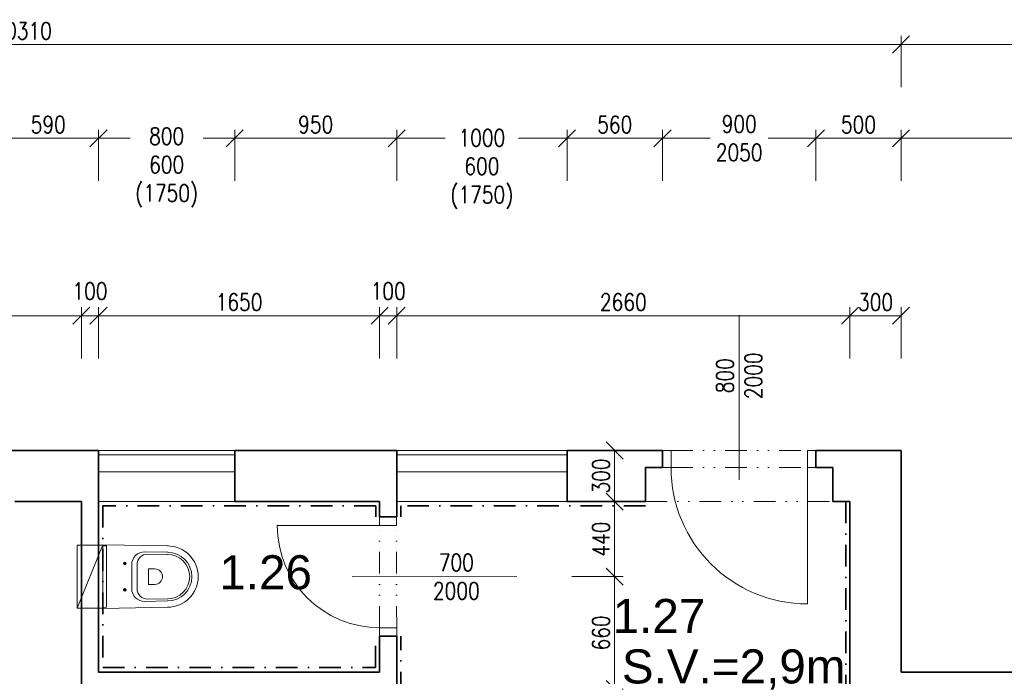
# Model space of a CAD drawing. Header units: millimetres. Extents: x -485339 to 286898, y -1189934 to 1602269.
# Tile 203 of 230: x 76883 to 82661, y -668602 to -664749. Entities that reach past the tile are written whole.
import ezdxf

# ---------------------------------------------------------------- set-up
doc = ezdxf.new("R2010")
doc.units = ezdxf.units.MM
doc.header["$LTSCALE"] = 10
doc.linetypes.add('DASHDOT', pattern=[25.4, 12.7, -6.35, 0, -6.35])
doc.linetypes.add('DĚLICÍ2', pattern=[15.875, 6.35, -3.175, 0, -3.175, 0, -3.175])
doc.layers.get('Defpoints').update_dxf_attribs({"lineweight": 0})
for name, color, linetype, lineweight in [('St__otvory_dveře', 40, 'Continuous', 18), ('St_ker_obklad', 250, 'DASHDOT', 35), ('St_kóty', 132, 'Continuous', 18), ('St_otvory_okna', 40, 'Continuous', 18), ('St_plocha_místnosti', 250, 'Continuous', 18), ('St_popis_otvory', 40, 'Continuous', 18), ('St_zařizovací předměty', 252, 'Continuous', 18), ('St_čáry_nad', 250, 'DĚLICÍ2', 18), ('St_čáry_obrys', 5, 'Continuous', 35), ('St_čáry_plné', 250, 'Continuous', 18)]:
    doc.layers.add(name, color=color, linetype=linetype, lineweight=lineweight)
doc.styles.add('Andy', font='arial.ttf')
doc.styles.get("Standard").update_dxf_attribs({"font": 'simplex.shx', "width": 0.8})
doc.dimstyles.new('stavebníM50 vnitřní', dxfattribs={"dimtxt": 100, "dimasz": 100, "dimexe": 50, "dimexo": 100, "dimgap": 30, "dimtad": 1, "dimdec": 0, "dimtxsty": 'Standard', "dimblk": 'OBLIQUE', "dimcen": 2.5, "dimclrd": 256, "dimclre": 256, "dimclrt": 256, "dimadec": 0, "dimazin": 0, "dimtfac": 1, "dimtdec": 0, "dimtmove": 2, "dimatfit": 2, "dimldrblk": 'OBLIQUE', "dimfxl": 250, "dimfxlon": 1, "dimlwd": -1, "dimlwe": -1, "dimarcsym": 0})

# ---------------------------------------------------------------- blocks, each defined once
blk = doc.blocks.new('G$CC1796412')
at = {"layer": 'St__otvory_dveře', "color": 0, "ltscale": 2}
blk.add_lwpolyline([(850, 0.8), (850, 800.8)], dxfattribs=at)
at = {"layer": 'St__otvory_dveře', "ltscale": 2}
for points in [[(50, 0), (0, 0), (0, -100), (50, -100)], [(900, 0.8), (850, 0.8), (850, -99.2), (900, -99.2)]]:
    blk.add_lwpolyline(points, close=True, dxfattribs=at)
at = {"layer": 'St__otvory_dveře', "linetype": 'DĚLICÍ2', "ltscale": 2}
for points in [[(50, 0), (850, 0.8)], [(50, -100), (850, -99.2)]]:
    blk.add_lwpolyline(points, dxfattribs=at)
at = {"layer": 'St__otvory_dveře', "color": 0, "ltscale": 2}
blk.add_arc((850, 0.8), 800, 90, 180, dxfattribs=at)
blk = doc.blocks.new('A$C013A1A01')
at = {"layer": 'St_zařizovací předměty', "color": 0}
for p, q in [((0, 560), (6.8, 176.7)), ((373.6, 560), (0, 560)), ((6.5, 560.1), (6.9, 537)), ((366.7, 537), (6.9, 537)), ((367.1, 560.1), (366.7, 537)), ((373.6, 560), (366.8, 176.7)), ((101.8, 430), (116.8, 430)), ((109.3, 437.5), (109.3, 422.5)), ((271.8, 430), (256.8, 430)), ((264.3, 437.5), (264.3, 422.5)), ((186.8, 358.5), (115.3, 358.5)), ((186.8, 390), (117.3, 390)), ((186.8, 390), (256.3, 390)), ((186.8, 358.5), (258.3, 358.5)), ((41.4, 312.6), (43.8, 177.4)), ((55.3, 298), (56.4, 177.6)), ((141.4, 291.1), (141.4, 254.2)), ((186.8, 292.1), (142.4, 292.1)), ((186.8, 292.1), (231.2, 292.1)), ((232.2, 291.1), (232.2, 254.2)), ((318.3, 298), (317.2, 177.6)), ((332.3, 312.6), (329.8, 177.4))]:
    blk.add_line(p, q, dxfattribs=at)
blk.add_lwpolyline([(1.8, 560), (371.8, 560), (371.8, 710), (1.8, 710)], close=True, dxfattribs=at)
blk.add_lwpolyline([(1.8, 710), (373.6, 560)], dxfattribs=at)
for centre in [(109.3, 430), (264.3, 430)]:
    blk.add_circle(centre, 7.5, dxfattribs=at)
for centre, radius, start, end in [((117.3, 314), 76, 90, 181.04873), ((115.3, 298.5), 60, 90, 180.52157), ((256.3, 314), 76, 358.95127, 90), ((258.3, 298.5), 60, 359.47843, 90), ((142.4, 291.1), 1, 90, 180), ((231.2, 291.1), 1, 0, 90), ((186.8, 254.2), 45.4, 180, 270), ((186.8, 254.2), 45.4, 270, 0), ((186.8, 180), 180, 180, 270), ((186.8, 180), 143, 180, 270), ((186.8, 180), 130.4, 180, 270), ((186.8, 180), 143, 270, 0), ((186.8, 180), 130.4, 270, 0), ((186.8, 180), 180, 270, 0)]:
    blk.add_arc(centre, radius, start, end, dxfattribs=at)
blk = doc.blocks.new('G$C3969F823')
at = {"layer": 'St__otvory_dveře', "ltscale": 2}
for points in [[(-100, -50), (-100, 0), (0, 0), (0, -50)], [(-100.8, -700), (-100.8, -650), (-0.8, -650), (-0.8, -700)]]:
    blk.add_lwpolyline(points, close=True, dxfattribs=at)
at = {"layer": 'St__otvory_dveře', "linetype": 'DĚLICÍ2', "ltscale": 2}
for points in [[(-100, -50), (-100.8, -650)], [(0, -50), (-0.8, -650)]]:
    blk.add_lwpolyline(points, dxfattribs=at)
at = {"layer": 'St__otvory_dveře', "color": 0, "ltscale": 2}
blk.add_lwpolyline([(-100.8, -650), (-700.8, -650)], dxfattribs=at)
blk.add_arc((-100.8, -650), 600, 90, 180, dxfattribs=at)
blk = doc.blocks.new('_OBLIQUE')
at = {"color": 0, "linetype": 'ByBlock'}
blk.add_line((-0.5, -0.5), (0.5, 0.5), dxfattribs=at)
blk = doc.blocks.new('*D4754')
at = {"layer": 'Defpoints', "color": 0}
for p in [(82055.3, -664894.7), (71745.3, -667115.4), (82055.3, -667115.4)]:
    blk.add_point(p, dxfattribs=at)
at = {"layer": 'St_kóty'}
for p, q in [((71745.3, -665144.7), (71745.3, -664844.7)), ((82055.3, -665144.7), (82055.3, -664844.7)), ((71745.3, -664894.7), (82055.3, -664894.7))]:
    blk.add_line(p, q, dxfattribs=at)
at = {"layer": 'St_kóty', "linetype": 'ByBlock', "xscale": 100, "yscale": 100, "zscale": 100, "rotation": 180}
blk.add_blockref('_OBLIQUE', (71745.3, -664894.7), dxfattribs=at)
at = {"layer": 'St_kóty', "linetype": 'ByBlock', "xscale": 100, "yscale": 100, "zscale": 100}
blk.add_blockref('_OBLIQUE', (82055.3, -664894.7), dxfattribs=at)
at = {"layer": 'St_kóty', "insert": (76900.3, -664814.7), "char_height": 100, "attachment_point": 5}
blk.add_mtext('10310', dxfattribs=at)
blk = doc.blocks.new('*D4755')
at = {"layer": 'Defpoints', "color": 0}
for p in [(92745.3, -664894.7), (82055.3, -667115.4), (92745.3, -668415.4)]:
    blk.add_point(p, dxfattribs=at)
at = {"layer": 'St_kóty'}
for p, q in [((82055.3, -665144.7), (82055.3, -664844.7)), ((92745.3, -665144.7), (92745.3, -664844.7)), ((82055.3, -664894.7), (92745.3, -664894.7))]:
    blk.add_line(p, q, dxfattribs=at)
at = {"layer": 'St_kóty', "linetype": 'ByBlock', "xscale": 100, "yscale": 100, "zscale": 100, "rotation": 180}
blk.add_blockref('_OBLIQUE', (82055.3, -664894.7), dxfattribs=at)
at = {"layer": 'St_kóty', "linetype": 'ByBlock', "xscale": 100, "yscale": 100, "zscale": 100}
blk.add_blockref('_OBLIQUE', (92745.3, -664894.7), dxfattribs=at)
at = {"layer": 'St_kóty', "insert": (87400.3, -664814.7), "char_height": 100, "attachment_point": 5}
blk.add_mtext('10690', dxfattribs=at)
blk = doc.blocks.new('*D4778')
at = {"layer": 'Defpoints', "color": 0}
for p in [(77345.3, -665444.7), (76755.3, -668127.9), (77345.3, -668127.9)]:
    blk.add_point(p, dxfattribs=at)
at = {"layer": 'St_kóty'}
for p, q in [((76755.3, -665694.7), (76755.3, -665394.7)), ((77345.3, -665694.7), (77345.3, -665394.7)), ((76755.3, -665444.7), (77345.3, -665444.7))]:
    blk.add_line(p, q, dxfattribs=at)
at = {"layer": 'St_kóty', "linetype": 'ByBlock', "xscale": 100, "yscale": 100, "zscale": 100, "rotation": 180}
blk.add_blockref('_OBLIQUE', (76755.3, -665444.7), dxfattribs=at)
at = {"layer": 'St_kóty', "linetype": 'ByBlock', "xscale": 100, "yscale": 100, "zscale": 100}
blk.add_blockref('_OBLIQUE', (77345.3, -665444.7), dxfattribs=at)
at = {"layer": 'St_kóty', "insert": (77050.3, -665364.7), "char_height": 100, "attachment_point": 5}
blk.add_mtext('590', dxfattribs=at)
blk = doc.blocks.new('*D4779')
at = {"layer": 'Defpoints', "color": 0}
for p in [(78145.3, -665444.7), (77345.3, -668127.9), (78145.3, -668127.9)]:
    blk.add_point(p, dxfattribs=at)
at = {"layer": 'St_kóty'}
for p, q in [((77345.3, -665694.7), (77345.3, -665394.7)), ((78145.3, -665694.7), (78145.3, -665394.7)), ((77345.3, -665444.7), (77530.5, -665444.7)), ((78145.3, -665444.7), (77960, -665444.7))]:
    blk.add_line(p, q, dxfattribs=at)
at = {"layer": 'St_kóty', "linetype": 'ByBlock', "xscale": 100, "yscale": 100, "zscale": 100, "rotation": 180}
blk.add_blockref('_OBLIQUE', (77345.3, -665444.7), dxfattribs=at)
at = {"layer": 'St_kóty', "linetype": 'ByBlock', "xscale": 100, "yscale": 100, "zscale": 100}
blk.add_blockref('_OBLIQUE', (78145.3, -665444.7), dxfattribs=at)
at = {"layer": 'St_kóty', "insert": (77745.3, -665616.5), "char_height": 100, "attachment_point": 5}
blk.add_mtext('800\\P600\\P(1750)', dxfattribs=at)
blk = doc.blocks.new('*D4780')
at = {"layer": 'Defpoints', "color": 0}
for p in [(79095.3, -665444.7), (78145.3, -668127.9), (79095.3, -668128.9)]:
    blk.add_point(p, dxfattribs=at)
at = {"layer": 'St_kóty'}
for p, q in [((78145.3, -665694.7), (78145.3, -665394.7)), ((79095.3, -665694.7), (79095.3, -665394.7)), ((78145.3, -665444.7), (79095.3, -665444.7))]:
    blk.add_line(p, q, dxfattribs=at)
at = {"layer": 'St_kóty', "linetype": 'ByBlock', "xscale": 100, "yscale": 100, "zscale": 100, "rotation": 180}
blk.add_blockref('_OBLIQUE', (78145.3, -665444.7), dxfattribs=at)
at = {"layer": 'St_kóty', "linetype": 'ByBlock', "xscale": 100, "yscale": 100, "zscale": 100}
blk.add_blockref('_OBLIQUE', (79095.3, -665444.7), dxfattribs=at)
at = {"layer": 'St_kóty', "insert": (78620.3, -665364.7), "char_height": 100, "attachment_point": 5}
blk.add_mtext('950', dxfattribs=at)
blk = doc.blocks.new('*D4781')
at = {"layer": 'Defpoints', "color": 0}
for p in [(80095.3, -665444.7), (79095.3, -668128.9), (80095.3, -668127.9)]:
    blk.add_point(p, dxfattribs=at)
at = {"layer": 'St_kóty'}
for p, q in [((79095.3, -665694.7), (79095.3, -665394.7)), ((80095.3, -665694.7), (80095.3, -665394.7)), ((79095.3, -665444.7), (79380.5, -665444.7)), ((80095.3, -665444.7), (79810, -665444.7))]:
    blk.add_line(p, q, dxfattribs=at)
at = {"layer": 'St_kóty', "linetype": 'ByBlock', "xscale": 100, "yscale": 100, "zscale": 100, "rotation": 180}
blk.add_blockref('_OBLIQUE', (79095.3, -665444.7), dxfattribs=at)
at = {"layer": 'St_kóty', "linetype": 'ByBlock', "xscale": 100, "yscale": 100, "zscale": 100}
blk.add_blockref('_OBLIQUE', (80095.3, -665444.7), dxfattribs=at)
at = {"layer": 'St_kóty', "insert": (79595.3, -665625.7), "char_height": 100, "attachment_point": 5}
blk.add_mtext('1000\\P600\\P(1750)', dxfattribs=at)
blk = doc.blocks.new('*D4782')
at = {"layer": 'Defpoints', "color": 0}
for p in [(80655.3, -665444.7), (80655.3, -668127.1), (80095.3, -668127.9)]:
    blk.add_point(p, dxfattribs=at)
at = {"layer": 'St_kóty'}
for p, q in [((80095.3, -665694.7), (80095.3, -665394.7)), ((80655.3, -665694.7), (80655.3, -665394.7)), ((80095.3, -665444.7), (80655.3, -665444.7))]:
    blk.add_line(p, q, dxfattribs=at)
at = {"layer": 'St_kóty', "linetype": 'ByBlock', "xscale": 100, "yscale": 100, "zscale": 100, "rotation": 180}
blk.add_blockref('_OBLIQUE', (80095.3, -665444.7), dxfattribs=at)
at = {"layer": 'St_kóty', "linetype": 'ByBlock', "xscale": 100, "yscale": 100, "zscale": 100}
blk.add_blockref('_OBLIQUE', (80655.3, -665444.7), dxfattribs=at)
at = {"layer": 'St_kóty', "insert": (80375.3, -665364.7), "char_height": 100, "attachment_point": 5}
blk.add_mtext('560', dxfattribs=at)
blk = doc.blocks.new('*D4783')
at = {"layer": 'Defpoints', "color": 0}
for p in [(81555.3, -665444.7), (80655.3, -668127.1), (81555.3, -668127.1)]:
    blk.add_point(p, dxfattribs=at)
at = {"layer": 'St_kóty'}
for p, q in [((80655.3, -665694.7), (80655.3, -665394.7)), ((81555.3, -665694.7), (81555.3, -665394.7)), ((80655.3, -665444.7), (80934.3, -665444.7)), ((81555.3, -665444.7), (81276.2, -665444.7))]:
    blk.add_line(p, q, dxfattribs=at)
at = {"layer": 'St_kóty', "linetype": 'ByBlock', "xscale": 100, "yscale": 100, "zscale": 100, "rotation": 180}
blk.add_blockref('_OBLIQUE', (80655.3, -665444.7), dxfattribs=at)
at = {"layer": 'St_kóty', "linetype": 'ByBlock', "xscale": 100, "yscale": 100, "zscale": 100}
blk.add_blockref('_OBLIQUE', (81555.3, -665444.7), dxfattribs=at)
at = {"layer": 'St_kóty', "insert": (81105.3, -665444.7), "char_height": 100, "attachment_point": 5}
blk.add_mtext('900\\P2050', dxfattribs=at)
blk = doc.blocks.new('*D4784')
at = {"layer": 'Defpoints', "color": 0}
for p in [(82055.3, -665444.7), (81555.3, -668127.1), (82055.3, -668127.1)]:
    blk.add_point(p, dxfattribs=at)
at = {"layer": 'St_kóty'}
for p, q in [((81555.3, -665694.7), (81555.3, -665394.7)), ((82055.3, -665694.7), (82055.3, -665394.7)), ((81555.3, -665444.7), (82055.3, -665444.7))]:
    blk.add_line(p, q, dxfattribs=at)
at = {"layer": 'St_kóty', "linetype": 'ByBlock', "xscale": 100, "yscale": 100, "zscale": 100, "rotation": 180}
blk.add_blockref('_OBLIQUE', (81555.3, -665444.7), dxfattribs=at)
at = {"layer": 'St_kóty', "linetype": 'ByBlock', "xscale": 100, "yscale": 100, "zscale": 100}
blk.add_blockref('_OBLIQUE', (82055.3, -665444.7), dxfattribs=at)
at = {"layer": 'St_kóty', "insert": (81805.3, -665364.7), "char_height": 100, "attachment_point": 5}
blk.add_mtext('500', dxfattribs=at)
blk = doc.blocks.new('*D4785')
at = {"layer": 'Defpoints', "color": 0}
for p in [(92745.3, -665444.7), (82055.3, -668127.1), (92745.3, -669427.9)]:
    blk.add_point(p, dxfattribs=at)
at = {"layer": 'St_kóty'}
for p, q in [((82055.3, -665694.7), (82055.3, -665394.7)), ((92745.3, -665694.7), (92745.3, -665394.7)), ((82055.3, -665444.7), (92745.3, -665444.7))]:
    blk.add_line(p, q, dxfattribs=at)
at = {"layer": 'St_kóty', "linetype": 'ByBlock', "xscale": 100, "yscale": 100, "zscale": 100, "rotation": 180}
blk.add_blockref('_OBLIQUE', (82055.3, -665444.7), dxfattribs=at)
at = {"layer": 'St_kóty', "linetype": 'ByBlock', "xscale": 100, "yscale": 100, "zscale": 100}
blk.add_blockref('_OBLIQUE', (92745.3, -665444.7), dxfattribs=at)
at = {"layer": 'St_kóty', "insert": (87400.3, -665364.7), "char_height": 100, "attachment_point": 5}
blk.add_mtext('10690', dxfattribs=at)
blk = doc.blocks.new('*D4851')
at = {"layer": 'Defpoints', "color": 0}
for p in [(74545.3, -667577), (77245.3, -668677), (77245.3, -668956.9)]:
    blk.add_point(p, dxfattribs=at)
at = {"layer": 'St_kóty'}
for p, q in [((74545.3, -668706.9), (74545.3, -669006.9)), ((77245.3, -668777), (77245.3, -669006.9)), ((74545.3, -668956.9), (77245.3, -668956.9))]:
    blk.add_line(p, q, dxfattribs=at)
at = {"layer": 'St_kóty', "linetype": 'ByBlock', "xscale": 100, "yscale": 100, "zscale": 100, "rotation": 180}
blk.add_blockref('_OBLIQUE', (74545.3, -668956.9), dxfattribs=at)
at = {"layer": 'St_kóty', "linetype": 'ByBlock', "xscale": 100, "yscale": 100, "zscale": 100}
blk.add_blockref('_OBLIQUE', (77245.3, -668956.9), dxfattribs=at)
at = {"layer": 'St_kóty', "insert": (75895.3, -668876.9), "char_height": 100, "attachment_point": 5}
blk.add_mtext('2700', dxfattribs=at)
blk = doc.blocks.new('*D4855')
at = {"layer": 'Defpoints', "color": 0}
for p in [(81755.3, -667577), (79095.3, -668677), (81755.3, -668956.9)]:
    blk.add_point(p, dxfattribs=at)
at = {"layer": 'St_kóty'}
for p, q in [((81755.3, -668706.9), (81755.3, -669006.9)), ((79095.3, -668777), (79095.3, -669006.9)), ((79095.3, -668956.9), (81755.3, -668956.9))]:
    blk.add_line(p, q, dxfattribs=at)
at = {"layer": 'St_kóty', "linetype": 'ByBlock', "xscale": 100, "yscale": 100, "zscale": 100, "rotation": 180}
blk.add_blockref('_OBLIQUE', (79095.3, -668956.9), dxfattribs=at)
at = {"layer": 'St_kóty', "linetype": 'ByBlock', "xscale": 100, "yscale": 100, "zscale": 100}
blk.add_blockref('_OBLIQUE', (81755.3, -668956.9), dxfattribs=at)
at = {"layer": 'St_kóty', "insert": (80598.6, -668857.2), "char_height": 100, "attachment_point": 5}
blk.add_mtext('2660', dxfattribs=at)
blk = doc.blocks.new('*D4856')
at = {"layer": 'Defpoints', "color": 0}
for p in [(82055.3, -667277), (81755.3, -667577), (82055.3, -668956.9)]:
    blk.add_point(p, dxfattribs=at)
at = {"layer": 'St_kóty'}
for p, q in [((81755.3, -668706.9), (81755.3, -669006.9)), ((82055.3, -668706.9), (82055.3, -669006.9)), ((81755.3, -668956.9), (82055.3, -668956.9))]:
    blk.add_line(p, q, dxfattribs=at)
at = {"layer": 'St_kóty', "linetype": 'ByBlock', "xscale": 100, "yscale": 100, "zscale": 100, "rotation": 180}
blk.add_blockref('_OBLIQUE', (81755.3, -668956.9), dxfattribs=at)
at = {"layer": 'St_kóty', "linetype": 'ByBlock', "xscale": 100, "yscale": 100, "zscale": 100}
blk.add_blockref('_OBLIQUE', (82055.3, -668956.9), dxfattribs=at)
at = {"layer": 'St_kóty', "insert": (81905.3, -668876.9), "char_height": 100, "attachment_point": 5}
blk.add_mtext('300', dxfattribs=at)
blk = doc.blocks.new('*D4857')
at = {"layer": 'Defpoints', "color": 0}
for p in [(80095.3, -667277), (80095.3, -667577), (80374.1, -667577)]:
    blk.add_point(p, dxfattribs=at)
at = {"layer": 'St_kóty'}
for p, q in [((80195.3, -667277), (80424.1, -667277)), ((80374.1, -667277), (80374.1, -667577)), ((80195.3, -667577), (80424.1, -667577))]:
    blk.add_line(p, q, dxfattribs=at)
at = {"layer": 'St_kóty', "linetype": 'ByBlock', "xscale": 100, "yscale": 100, "zscale": 100}
for p, rotation in [((80374.1, -667277), 90), ((80374.1, -667577), 270)]:
    blk.add_blockref('_OBLIQUE', p, dxfattribs=dict(at, rotation=rotation))
at = {"layer": 'St_kóty', "insert": (80294.1, -667427), "char_height": 100, "attachment_point": 5, "rotation": 90}
blk.add_mtext('300', dxfattribs=at)
blk = doc.blocks.new('*D4858')
at = {"layer": 'Defpoints', "color": 0}
for p in [(80095.3, -667577), (79800.2, -668017.2), (80374.1, -668017.2)]:
    blk.add_point(p, dxfattribs=at)
at = {"layer": 'St_kóty'}
for p, q in [((80195.3, -667577), (80424.1, -667577)), ((80374.1, -667577), (80374.1, -668017.2)), ((80124.1, -668017.2), (80424.1, -668017.2))]:
    blk.add_line(p, q, dxfattribs=at)
at = {"layer": 'St_kóty', "linetype": 'ByBlock', "xscale": 100, "yscale": 100, "zscale": 100}
for p, rotation in [((80374.1, -667577), 90), ((80374.1, -668017.2), 270)]:
    blk.add_blockref('_OBLIQUE', p, dxfattribs=dict(at, rotation=rotation))
at = {"layer": 'St_kóty', "insert": (80294.1, -667797.1), "char_height": 100, "attachment_point": 5, "rotation": 90}
blk.add_mtext('440', dxfattribs=at)
blk = doc.blocks.new('*D4859')
at = {"layer": 'Defpoints', "color": 0}
for p in [(79800.2, -668017.2), (79095.3, -668677), (80374.1, -668677)]:
    blk.add_point(p, dxfattribs=at)
at = {"layer": 'St_kóty'}
for p, q in [((80124.1, -668017.2), (80424.1, -668017.2)), ((80374.1, -668017.2), (80374.1, -668677)), ((80124.1, -668677), (80424.1, -668677))]:
    blk.add_line(p, q, dxfattribs=at)
at = {"layer": 'St_kóty', "linetype": 'ByBlock', "xscale": 100, "yscale": 100, "zscale": 100}
for p, rotation in [((80374.1, -668017.2), 90), ((80374.1, -668677), 270)]:
    blk.add_blockref('_OBLIQUE', p, dxfattribs=dict(at, rotation=rotation))
at = {"layer": 'St_kóty', "insert": (80294.1, -668347.1), "char_height": 100, "attachment_point": 5, "rotation": 90}
blk.add_mtext('660', dxfattribs=at)
blk = doc.blocks.new('*D4867')
at = {"layer": 'Defpoints', "color": 0}
for p in [(77245.3, -666486.4), (74545.3, -667577), (77245.3, -667577)]:
    blk.add_point(p, dxfattribs=at)
at = {"layer": 'St_kóty'}
for p, q in [((74545.3, -666736.4), (74545.3, -666436.4)), ((77245.3, -666736.4), (77245.3, -666436.4)), ((74545.3, -666486.4), (77245.3, -666486.4))]:
    blk.add_line(p, q, dxfattribs=at)
at = {"layer": 'St_kóty', "linetype": 'ByBlock', "xscale": 100, "yscale": 100, "zscale": 100, "rotation": 180}
blk.add_blockref('_OBLIQUE', (74545.3, -666486.4), dxfattribs=at)
at = {"layer": 'St_kóty', "linetype": 'ByBlock', "xscale": 100, "yscale": 100, "zscale": 100}
blk.add_blockref('_OBLIQUE', (77245.3, -666486.4), dxfattribs=at)
at = {"layer": 'St_kóty', "insert": (75895.3, -666406.4), "char_height": 100, "attachment_point": 5}
blk.add_mtext('2700', dxfattribs=at)
blk = doc.blocks.new('*D4868')
at = {"layer": 'Defpoints', "color": 0}
for p in [(77345.3, -666486.4), (77245.3, -667577), (77345.3, -667577)]:
    blk.add_point(p, dxfattribs=at)
at = {"layer": 'St_kóty'}
for p, q in [((77245.3, -666736.4), (77245.3, -666436.4)), ((77345.3, -666736.4), (77345.3, -666436.4)), ((77245.3, -666486.4), (77345.3, -666486.4))]:
    blk.add_line(p, q, dxfattribs=at)
at = {"layer": 'St_kóty', "linetype": 'ByBlock', "xscale": 100, "yscale": 100, "zscale": 100, "rotation": 180}
blk.add_blockref('_OBLIQUE', (77245.3, -666486.4), dxfattribs=at)
at = {"layer": 'St_kóty', "linetype": 'ByBlock', "xscale": 100, "yscale": 100, "zscale": 100}
blk.add_blockref('_OBLIQUE', (77345.3, -666486.4), dxfattribs=at)
at = {"layer": 'St_kóty', "insert": (77295.3, -666341.4), "char_height": 100, "attachment_point": 5}
blk.add_mtext('100', dxfattribs=at)
blk = doc.blocks.new('*D4869')
at = {"layer": 'Defpoints', "color": 0}
for p in [(78995.3, -666486.4), (77345.3, -667577), (78995.3, -667577)]:
    blk.add_point(p, dxfattribs=at)
at = {"layer": 'St_kóty'}
for p, q in [((77345.3, -666736.4), (77345.3, -666436.4)), ((78995.3, -666736.4), (78995.3, -666436.4)), ((77345.3, -666486.4), (78995.3, -666486.4))]:
    blk.add_line(p, q, dxfattribs=at)
at = {"layer": 'St_kóty', "linetype": 'ByBlock', "xscale": 100, "yscale": 100, "zscale": 100, "rotation": 180}
blk.add_blockref('_OBLIQUE', (77345.3, -666486.4), dxfattribs=at)
at = {"layer": 'St_kóty', "linetype": 'ByBlock', "xscale": 100, "yscale": 100, "zscale": 100}
blk.add_blockref('_OBLIQUE', (78995.3, -666486.4), dxfattribs=at)
at = {"layer": 'St_kóty', "insert": (78170.3, -666406.4), "char_height": 100, "attachment_point": 5}
blk.add_mtext('1650', dxfattribs=at)
blk = doc.blocks.new('*D4870')
at = {"layer": 'Defpoints', "color": 0}
for p in [(79095.3, -666486.4), (79095.3, -667472), (78995.3, -667577)]:
    blk.add_point(p, dxfattribs=at)
at = {"layer": 'St_kóty'}
for p, q in [((78995.3, -666736.4), (78995.3, -666436.4)), ((79095.3, -666736.4), (79095.3, -666436.4)), ((78995.3, -666486.4), (79095.3, -666486.4))]:
    blk.add_line(p, q, dxfattribs=at)
at = {"layer": 'St_kóty', "linetype": 'ByBlock', "xscale": 100, "yscale": 100, "zscale": 100, "rotation": 180}
blk.add_blockref('_OBLIQUE', (78995.3, -666486.4), dxfattribs=at)
at = {"layer": 'St_kóty', "linetype": 'ByBlock', "xscale": 100, "yscale": 100, "zscale": 100}
blk.add_blockref('_OBLIQUE', (79095.3, -666486.4), dxfattribs=at)
at = {"layer": 'St_kóty', "insert": (79045.3, -666341.4), "char_height": 100, "attachment_point": 5}
blk.add_mtext('100', dxfattribs=at)
blk = doc.blocks.new('*D4871')
at = {"layer": 'Defpoints', "color": 0}
for p in [(81755.3, -666486.4), (79095.3, -667472), (81755.3, -667577)]:
    blk.add_point(p, dxfattribs=at)
at = {"layer": 'St_kóty'}
for p, q in [((79095.3, -666736.4), (79095.3, -666436.4)), ((81755.3, -666736.4), (81755.3, -666436.4)), ((79095.3, -666486.4), (81755.3, -666486.4))]:
    blk.add_line(p, q, dxfattribs=at)
at = {"layer": 'St_kóty', "linetype": 'ByBlock', "xscale": 100, "yscale": 100, "zscale": 100, "rotation": 180}
blk.add_blockref('_OBLIQUE', (79095.3, -666486.4), dxfattribs=at)
at = {"layer": 'St_kóty', "linetype": 'ByBlock', "xscale": 100, "yscale": 100, "zscale": 100}
blk.add_blockref('_OBLIQUE', (81755.3, -666486.4), dxfattribs=at)
at = {"layer": 'St_kóty', "insert": (80425.3, -666406.4), "char_height": 100, "attachment_point": 5}
blk.add_mtext('2660', dxfattribs=at)
blk = doc.blocks.new('*D4872')
at = {"layer": 'Defpoints', "color": 0}
for p in [(82055.3, -666486.4), (82055.3, -667277), (81755.3, -667577)]:
    blk.add_point(p, dxfattribs=at)
at = {"layer": 'St_kóty'}
for p, q in [((81755.3, -666736.4), (81755.3, -666436.4)), ((82055.3, -666736.4), (82055.3, -666436.4)), ((81755.3, -666486.4), (82055.3, -666486.4))]:
    blk.add_line(p, q, dxfattribs=at)
at = {"layer": 'St_kóty', "linetype": 'ByBlock', "xscale": 100, "yscale": 100, "zscale": 100, "rotation": 180}
blk.add_blockref('_OBLIQUE', (81755.3, -666486.4), dxfattribs=at)
at = {"layer": 'St_kóty', "linetype": 'ByBlock', "xscale": 100, "yscale": 100, "zscale": 100}
blk.add_blockref('_OBLIQUE', (82055.3, -666486.4), dxfattribs=at)
at = {"layer": 'St_kóty', "insert": (81905.3, -666406.4), "char_height": 100, "attachment_point": 5}
blk.add_mtext('300', dxfattribs=at)

msp = doc.modelspace()

# ---------------------------------------------------------------- linework, layer by layer
at = {"layer": 'St_ker_obklad'}
for points in [[(78972.5, -667667), (78972.5, -667602), (77370.3, -667602), (77370.3, -668550.5), (78971.4, -668550.5), (78971.4, -668368.2)], [(81730.3, -667577), (81730.3, -669442), (77820.3, -669442), (77820.3, -668702), (79120.3, -668702), (79120.3, -668367)], [(80555.3, -667602), (79120, -667602), (79119.4, -667667.2)]]:
    msp.add_lwpolyline(points, dxfattribs=at)
at = {"layer": 'St_otvory_okna', "ltscale": 2}
for points in [[(77345.3, -667302), (78145.3, -667302)], [(79095.3, -667302), (80095.3, -667302)], [(77345.3, -667402), (78145.3, -667402)], [(79095.3, -667402), (80095.3, -667402)]]:
    msp.add_lwpolyline(points, dxfattribs=at)
at = {"layer": 'St_popis_otvory'}
for points in [[(81105.3, -667449.6), (81105.3, -666483.4)], [(78834, -668018.5), (79800.2, -668017.2)]]:
    msp.add_lwpolyline(points, dxfattribs=at)
at = {"layer": 'St_čáry_nad', "ltscale": 2}
msp.add_lwpolyline([(80555.3, -667577), (81655.3, -667577)], dxfattribs=at)
at = {"layer": 'St_čáry_obrys', "ltscale": 2}
for points in [[(77345.3, -667277), (76755.3, -667277)], [(77345.3, -668577), (77345.3, -667277)], [(78145.3, -667577), (78145.3, -667277)], [(79095.3, -667277), (78145.3, -667277)], [(79095.3, -667667), (79095.3, -667277)], [(80655.3, -667277), (80095.3, -667277)], [(80095.3, -667577), (80095.3, -667277)], [(80655.3, -667378.6), (80655.3, -667277)], [(82055.3, -667277), (81555.3, -667277)], [(81555.3, -667378.6), (81555.3, -667278.6)], [(81555.3, -667378.6), (81555.3, -667278.6)], [(82055.3, -668577), (82055.3, -667277)], [(80555.3, -667377), (80555.3, -667577)], [(80555.3, -667377), (80655.3, -667377)], [(81655.3, -667377), (81555.3, -667377)], [(81655.3, -667377), (81655.3, -667577)], [(77245.3, -667577), (76855.3, -667577)], [(77245.3, -668677), (77245.3, -667577)], [(78995.3, -667577), (78145.3, -667577)], [(78995.3, -667667), (78995.3, -667577)], [(80555.3, -667577), (80095.3, -667577)], [(81755.3, -667577), (81655.3, -667577)], [(81755.3, -669467), (81755.3, -667577)], [(78995.3, -668577), (78995.3, -668367)], [(79095.3, -668677), (79095.3, -668367)], [(78995.3, -668577), (77345.3, -668577)], [(92745.3, -668577), (82055.3, -668577)]]:
    msp.add_lwpolyline(points, dxfattribs=at)
at = {"layer": 'St_čáry_obrys'}
for points in [[(78995.3, -667667), (79095.3, -667667)], [(78995.3, -668367), (79095.3, -668367)]]:
    msp.add_lwpolyline(points, dxfattribs=at)
at = {"layer": 'St_čáry_plné', "ltscale": 2}
for points in [[(77345.3, -667277), (78145.3, -667277)], [(79095.3, -667277), (80095.3, -667277)], [(78145.3, -667577), (77345.3, -667577)], [(80095.3, -667577), (79095.3, -667577)]]:
    msp.add_lwpolyline(points, dxfattribs=at)

# ---------------------------------------------------------------- block references
at = {"layer": 'St__otvory_dveře', "ltscale": 2, "xscale": -1, "rotation": 180}
for name, p in [('G$CC1796412', (80655.3, -667376.2)), ('G$C3969F823', (79095.3, -668367))]:
    msp.add_blockref(name, p, dxfattribs=at)
at = {"layer": 'St_zařizovací předměty', "ltscale": 0.5, "rotation": 90}
msp.add_blockref('A$C013A1A01', (77930.3, -668203.8), dxfattribs=at)

# ---------------------------------------------------------------- texts
at = {"layer": 'St_plocha_místnosti', "ltscale": 2, "style": 'Andy'}
for s, p in [('1.26', (78054.3, -668091.6)), ('1.27', (80362.7, -668348.1)), ('S.V.=2,9m', (80416.8, -668644))]:
    msp.add_text(s, height=200, dxfattribs=at).set_placement(p)
at = {"layer": 'St_popis_otvory', "char_height": 100, "width": 1342.526, "attachment_point": 5}
for s, insert, rotation in [('800\\P2000', (81105.3, -666838.4), 90), ('700\\P2000', (79445.2, -668017.6), 0.07697)]:
    msp.add_mtext(s, dxfattribs=dict(at, insert=insert, rotation=rotation))

# ---------------------------------------------------------------- dimensions: what is measured, and where the dimension line sits
at = {"layer": 'St_kóty'}
for base, p1, p2, picture, middle in [((82055.3, -664894.7), (71745.3, -667115.4), (82055.3, -667115.4), '*D4754', (76900.3, -664814.7)), ((92745.3, -664894.7), (82055.3, -667115.4), (92745.3, -668415.4), '*D4755', (87400.3, -664814.7)), ((77345.3, -665444.7), (76755.3, -668127.9), (77345.3, -668127.9), '*D4778', (77050.3, -665364.7)), ((79095.3, -665444.7), (78145.3, -668127.9), (79095.3, -668128.9), '*D4780', (78620.3, -665364.7)), ((80655.3, -665444.7), (80095.3, -668127.9), (80655.3, -668127.1), '*D4782', (80375.3, -665364.7)), ((82055.3, -665444.7), (81555.3, -668127.1), (82055.3, -668127.1), '*D4784', (81805.3, -665364.7)), ((92745.3, -665444.7), (82055.3, -668127.1), (92745.3, -669427.9), '*D4785', (87400.3, -665364.7)), ((77345.3, -666486.4), (77245.3, -667577), (77345.3, -667577), '*D4868', (77295.3, -666341.4)), ((79095.3, -666486.4), (78995.3, -667577), (79095.3, -667472), '*D4870', (79045.3, -666341.4)), ((77245.3, -666486.4), (74545.3, -667577), (77245.3, -667577), '*D4867', (75895.3, -666406.4)), ((78995.3, -666486.4), (77345.3, -667577), (78995.3, -667577), '*D4869', (78170.3, -666406.4)), ((81755.3, -666486.4), (79095.3, -667472), (81755.3, -667577), '*D4871', (80425.3, -666406.4)), ((82055.3, -666486.4), (81755.3, -667577), (82055.3, -667277), '*D4872', (81905.3, -666406.4)), ((82055.3, -668956.9), (81755.3, -667577), (82055.3, -667277), '*D4856', (81905.3, -668876.9)), ((77245.3, -668956.9), (74545.3, -667577), (77245.3, -668677), '*D4851', (75895.3, -668876.9))]:
    dim = msp.add_linear_dim(base=base, p1=p1, p2=p2, dimstyle='stavebníM50 vnitřní', dxfattribs=at)
    dim.commit()
    dim.dimension.update_dxf_attribs({"geometry": picture, "text_midpoint": middle})
for base, p1, p2, text, picture, middle in [((81555.3, -665444.7), (80655.3, -668127.1), (81555.3, -668127.1), '<>\\P2050', '*D4783', (81105.3, -665444.7)), ((78145.3, -665444.7), (77345.3, -668127.9), (78145.3, -668127.9), '<>\\P600\\P(1750)', '*D4779', (77745.3, -665616.5)), ((80095.3, -665444.7), (79095.3, -668128.9), (80095.3, -668127.9), '<>\\P600\\P(1750)', '*D4781', (79595.3, -665625.7))]:
    dim = msp.add_linear_dim(base=base, p1=p1, p2=p2, text=text, dimstyle='stavebníM50 vnitřní', dxfattribs=at)
    dim.commit()
    dim.dimension.update_dxf_attribs({"geometry": picture, "text_midpoint": middle, "dimtype": 160})
for base, p1, p2, picture, middle in [((80374.1, -667577), (80095.3, -667277), (80095.3, -667577), '*D4857', (80294.1, -667427)), ((80374.1, -668017.2), (80095.3, -667577), (79800.2, -668017.2), '*D4858', (80294.1, -667797.1)), ((80374.1, -668677), (79800.2, -668017.2), (79095.3, -668677), '*D4859', (80294.1, -668347.1))]:
    dim = msp.add_linear_dim(base=base, p1=p1, p2=p2, angle=90, dimstyle='stavebníM50 vnitřní', dxfattribs=at)
    dim.commit()
    dim.dimension.update_dxf_attribs({"geometry": picture, "text_midpoint": middle})
dim = msp.add_linear_dim(base=(81755.3, -668956.9), p1=(79095.3, -668677), p2=(81755.3, -667577), dimstyle='stavebníM50 vnitřní', dxfattribs=at)
dim.commit()
dim.dimension.update_dxf_attribs({"geometry": '*D4855', "text_midpoint": (80598.6, -668857.2), "dimtype": 160})

doc.saveas('drawing.dxf')
